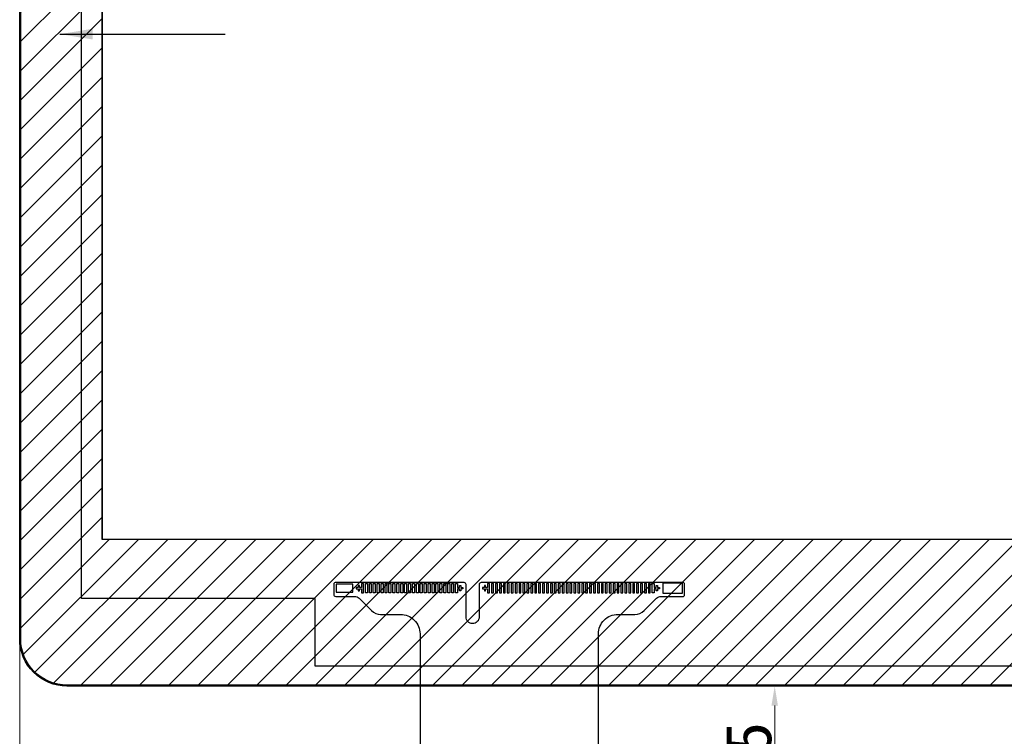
# Model space of a CAD drawing. Header units: millimetres. Extents: x 1213 to 2428, y 1034 to 1891.
# Tile 7 of 14: x 1291 to 1441, y 1410 to 1520. Entities that reach past the tile are written whole.
import ezdxf

# ---------------------------------------------------------------- set-up
doc = ezdxf.new("R2010")
doc.units = ezdxf.units.MM
doc.styles.add('ROMANS', font='romans.shx', dxfattribs={"width": 0.8, "bigfont": 'hztxt.shx'})
doc.styles.add('宋体', font='txt')
doc.dimstyles.new('ISO-25$0', dxfattribs={"dimtxt": 7, "dimasz": 3, "dimexe": 0.8, "dimexo": 0.8, "dimgap": 0.2, "dimtad": 1, "dimzin": 1, "dimdsep": 46, "dimtxsty": '宋体', "dimcen": 3, "dimclrd": 256, "dimclre": 256, "dimadec": 0, "dimazin": 0, "dimtfac": 1, "dimtofl": 0, "dimtmove": 0, "dimatfit": 3, "dimfxl": 0.8, "dimtolj": 1, "dimlwd": 0, "dimlwe": 0, "dimarcsym": 0})
doc.dimstyles.new('YTG', dxfattribs={"dimscale": 2, "dimtxt": 5, "dimasz": 2.5, "dimexe": 2, "dimexo": 0.625, "dimtad": 1, "dimzin": 1, "dimdsep": 46, "dimtxsty": 'ROMANS', "dimcen": 2.5, "dimadec": 0, "dimazin": 0, "dimtfac": 1, "dimtmove": 0, "dimatfit": 3, "dimfxl": 1, "dimtolj": 1, "dimtzin": 0, "dimarcsym": 0})

# ---------------------------------------------------------------- blocks, each defined once
blk = doc.blocks.new('1')
for points in [[(1781.17, 1522.31), (1781.17, 1532.68), (1745.4, 1532.68), (1745.4, 1738.46), (2096.06, 1738.46), (2096.06, 1532.68), (2061.48, 1532.68), (2061.48, 1522.31)], [(1748.65, 1735.21), (2092.77, 1735.21), (2092.77, 1541.74), (1748.65, 1541.74)]]:
    blk.add_lwpolyline(points, close=True)
blk = doc.blocks.new('*D38')
at = {"lineweight": 0, "transparency": 16777216}
for p, q in [((895.18, 831.31), (895.18, 789.76)), ((952.01, 770.37), (952.01, 791.36)), ((949.01, 790.56), (898.18, 790.56))]:
    blk.add_line(p, q, dxfattribs=at)
at = {"transparency": 16777216}
for points in [[(898.18, 791.06), (898.18, 790.06), (895.18, 790.56)], [(949.01, 791.06), (949.01, 790.06), (952.01, 790.56)]]:
    blk.add_solid(points, dxfattribs=at)
at = {"layer": 'Defpoints', "color": 0, "transparency": 16777216}
for p in [(895.18, 832.11), (895.18, 790.56), (952.01, 769.57)]:
    blk.add_point(p, dxfattribs=at)
at = {"transparency": 16777216, "insert": (923.6, 794.54), "char_height": 7, "attachment_point": 5, "style": '宋体'}
blk.add_mtext('\\A1;56.83±0.5', dxfattribs=at)
blk = doc.blocks.new('*D39')
at = {"lineweight": 0, "transparency": 16777216}
for p, q in [((987.01, 824.87), (1011.55, 824.87)), ((1010.75, 769.25), (1010.75, 821.87)), ((987.01, 766.25), (1011.55, 766.25))]:
    blk.add_line(p, q, dxfattribs=at)
at = {"transparency": 16777216}
for points in [[(1010.25, 821.87), (1011.25, 821.87), (1010.75, 824.87)], [(1010.25, 769.25), (1011.25, 769.25), (1010.75, 766.25)]]:
    blk.add_solid(points, dxfattribs=at)
at = {"layer": 'Defpoints', "color": 0, "transparency": 16777216}
for p in [(986.21, 824.87), (1010.75, 824.87), (986.21, 766.25)]:
    blk.add_point(p, dxfattribs=at)
at = {"transparency": 16777216, "insert": (1006.78, 795.56), "char_height": 7, "attachment_point": 5, "rotation": 90, "style": '宋体'}
blk.add_mtext('\\A1;58.61±0.5', dxfattribs=at)
blk = doc.blocks.new('2')
h = blk.add_hatch()
h.set_pattern_fill('ANSI31', color=0)
h.set_pattern_definition([(45, (-340.7798, -694.407), (-2.245064, 2.245064), [])])
h.paths.add_polyline_path([(1264.681, 1046.229, 0.4142136), (1257.441, 1053.469), (902.421, 1053.469, 0.4142136), (895.181, 1046.229), (895.181, 832.109, 0.4142136), (902.421, 824.869), (1257.441, 824.869, 0.4142136), (1264.681, 832.109)])
h.paths.add_polyline_path([(1252.046, 847.299), (907.816, 847.299), (907.816, 1040.839), (1252.046, 1040.839)], flags=16)
at = {"color": 0, "linetype": 'Continuous'}
blk.add_lwpolyline([(902.421, 1053.469), (1257.441, 1053.469, -0.4142136), (1264.681, 1046.229), (1264.681, 832.109, -0.4142136), (1257.441, 824.869), (902.421, 824.869, -0.4142136), (895.181, 832.109), (895.181, 1046.229, -0.4142136)], format="xyb", close=True, dxfattribs=at)
blk.add_lwpolyline([(1252.441, 819.019, -0.4142136), (1251.441, 820.019), (1251.441, 824.019, 0.4142136), (1250.441, 825.019), (902.421, 825.019, -0.4142136), (895.331, 832.109), (895.331, 1046.229, -0.4142136), (902.421, 1053.319), (1257.441, 1053.319, -0.4142136), (1264.531, 1046.229), (1264.531, 832.109, -0.3783649), (1258.318, 825.073, 0.3783649), (1257.441, 824.081), (1257.441, 820.019, -0.4142136), (1256.441, 819.019), (1252.441, 819.019)], format="xyb", dxfattribs=at)
blk.add_lwpolyline([(907.816, 1040.839), (1252.046, 1040.839), (1252.046, 847.299), (907.816, 847.299)], close=True, dxfattribs=at)
at = {"color": 0}
blk.add_lwpolyline([(983.76, 779.691), (983.76, 832.852, -0.4142136), (986.76, 835.852), (989.367, 835.852, 0.1976223), (990.774, 836.43), (992.674, 838.312, -0.1976223), (993.378, 838.602), (996.769, 838.602, 0.4142136), (996.969, 838.802), (996.969, 840.502, 0.4142136), (996.769, 840.702), (965.81, 840.702, 0.4142136), (965.51, 840.402), (965.51, 835.437, -0.4142136), (964.51, 834.437), (964.51, 834.437, -0.4142136), (963.51, 835.437), (963.51, 840.402, 0.4142136), (963.21, 840.702), (943.45, 840.702, 0.4142136), (943.25, 840.502), (943.25, 838.902, 0.4142136), (943.55, 838.602), (946.439, 838.602, -0.1986079), (947.145, 838.31), (949.023, 836.436, 0.1986079), (950.436, 835.852), (953.46, 835.852, -0.4142136), (956.46, 832.852), (956.46, 779.915, -0.1608574)], format="xyb", dxfattribs=at)
for points in [[(946.2, 840.452), (943.6, 840.452), (943.6, 839.252), (946.2, 839.252)], [(943.6, 840.452), (943.6, 839.252), (946.2, 839.252), (946.2, 840.452)], [(948.105, 840.552), (948.405, 840.552), (948.405, 839.152), (948.105, 839.152)], [(948.705, 840.552), (949.005, 840.552), (949.005, 839.152), (948.705, 839.152)], [(949.305, 840.552), (949.605, 840.552), (949.605, 839.152), (949.305, 839.152)], [(949.905, 840.552), (950.205, 840.552), (950.205, 839.152), (949.905, 839.152)], [(950.505, 840.552), (950.805, 840.552), (950.805, 839.152), (950.505, 839.152)], [(951.105, 840.552), (951.405, 840.552), (951.405, 839.152), (951.105, 839.152)], [(951.705, 840.552), (952.005, 840.552), (952.005, 839.152), (951.705, 839.152)], [(952.305, 840.552), (952.605, 840.552), (952.605, 839.152), (952.305, 839.152)], [(952.905, 840.552), (953.205, 840.552), (953.205, 839.152), (952.905, 839.152)], [(953.505, 840.552), (953.805, 840.552), (953.805, 839.152), (953.505, 839.152)], [(954.105, 840.552), (954.405, 840.552), (954.405, 839.152), (954.105, 839.152)], [(954.705, 840.552), (955.005, 840.552), (955.005, 839.152), (954.705, 839.152)], [(955.305, 840.552), (955.605, 840.552), (955.605, 839.152), (955.305, 839.152)], [(955.905, 840.552), (956.205, 840.552), (956.205, 839.152), (955.905, 839.152)], [(956.505, 840.552), (956.805, 840.552), (956.805, 839.152), (956.505, 839.152)], [(957.105, 840.552), (957.405, 840.552), (957.405, 839.152), (957.105, 839.152)], [(957.705, 840.552), (958.005, 840.552), (958.005, 839.152), (957.705, 839.152)], [(958.305, 840.552), (958.605, 840.552), (958.605, 839.152), (958.305, 839.152)], [(958.905, 840.552), (959.205, 840.552), (959.205, 839.152), (958.905, 839.152)], [(959.505, 840.552), (959.805, 840.552), (959.805, 839.152), (959.505, 839.152)], [(960.105, 840.552), (960.405, 840.552), (960.405, 839.152), (960.105, 839.152)], [(960.705, 840.552), (961.005, 840.552), (961.005, 839.152), (960.705, 839.152)], [(961.305, 840.552), (961.605, 840.552), (961.605, 839.152), (961.305, 839.152)], [(967.714, 840.552), (967.414, 840.552), (967.414, 839.152), (967.714, 839.152)], [(968.314, 840.552), (968.014, 840.552), (968.014, 839.152), (968.314, 839.152)], [(968.914, 840.552), (968.614, 840.552), (968.614, 839.152), (968.914, 839.152)], [(969.514, 840.552), (969.214, 840.552), (969.214, 839.152), (969.514, 839.152)], [(970.114, 840.552), (969.814, 840.552), (969.814, 839.152), (970.114, 839.152)], [(970.714, 840.552), (970.414, 840.552), (970.414, 839.152), (970.714, 839.152)], [(971.314, 840.552), (971.014, 840.552), (971.014, 839.152), (971.314, 839.152)], [(971.914, 840.552), (971.614, 840.552), (971.614, 839.152), (971.914, 839.152)], [(972.514, 840.552), (972.214, 840.552), (972.214, 839.152), (972.514, 839.152)], [(973.114, 840.552), (972.814, 840.552), (972.814, 839.152), (973.114, 839.152)], [(973.714, 840.552), (973.414, 840.552), (973.414, 839.152), (973.714, 839.152)], [(974.314, 840.552), (974.014, 840.552), (974.014, 839.152), (974.314, 839.152)], [(974.914, 840.552), (974.614, 840.552), (974.614, 839.152), (974.914, 839.152)], [(975.514, 840.552), (975.214, 840.552), (975.214, 839.152), (975.514, 839.152)], [(976.114, 840.552), (975.814, 840.552), (975.814, 839.152), (976.114, 839.152)], [(976.714, 840.552), (976.414, 840.552), (976.414, 839.152), (976.714, 839.152)], [(977.314, 840.552), (977.014, 840.552), (977.014, 839.152), (977.314, 839.152)], [(977.914, 840.552), (977.614, 840.552), (977.614, 839.152), (977.914, 839.152)], [(978.514, 840.552), (978.214, 840.552), (978.214, 839.152), (978.514, 839.152)], [(979.114, 840.552), (978.814, 840.552), (978.814, 839.152), (979.114, 839.152)], [(979.714, 840.552), (979.414, 840.552), (979.414, 839.152), (979.714, 839.152)], [(980.314, 840.552), (980.014, 840.552), (980.014, 839.152), (980.314, 839.152)], [(980.914, 840.552), (980.614, 840.552), (980.614, 839.152), (980.914, 839.152)], [(981.514, 840.552), (981.214, 840.552), (981.214, 839.152), (981.514, 839.152)], [(982.114, 840.552), (981.814, 840.552), (981.814, 839.152), (982.114, 839.152)], [(982.714, 840.552), (982.414, 840.552), (982.414, 839.152), (982.714, 839.152)], [(983.314, 840.552), (983.014, 840.552), (983.014, 839.152), (983.314, 839.152)], [(983.914, 840.552), (983.614, 840.552), (983.614, 839.152), (983.914, 839.152)], [(984.514, 840.552), (984.214, 840.552), (984.214, 839.152), (984.514, 839.152)], [(985.114, 840.552), (984.814, 840.552), (984.814, 839.152), (985.114, 839.152)], [(985.714, 840.552), (985.414, 840.552), (985.414, 839.152), (985.714, 839.152)], [(986.314, 840.552), (986.014, 840.552), (986.014, 839.152), (986.314, 839.152)], [(986.914, 840.552), (986.614, 840.552), (986.614, 839.152), (986.914, 839.152)], [(987.514, 840.552), (987.214, 840.552), (987.214, 839.152), (987.514, 839.152)], [(988.114, 840.552), (987.814, 840.552), (987.814, 839.152), (988.114, 839.152)], [(988.714, 840.552), (988.414, 840.552), (988.414, 839.152), (988.714, 839.152)], [(989.314, 840.552), (989.014, 840.552), (989.014, 839.152), (989.314, 839.152)], [(989.914, 840.552), (989.614, 840.552), (989.614, 839.152), (989.914, 839.152)], [(990.514, 840.552), (990.214, 840.552), (990.214, 839.152), (990.514, 839.152)], [(991.114, 840.552), (990.814, 840.552), (990.814, 839.152), (991.114, 839.152)], [(991.714, 840.552), (991.414, 840.552), (991.414, 839.152), (991.714, 839.152)], [(996.619, 840.602), (993.619, 840.602), (993.619, 839.102), (996.619, 839.102)], [(993.619, 840.602), (993.619, 839.102), (996.619, 839.102), (996.619, 840.602)]]:
    blk.add_lwpolyline(points, close=True, dxfattribs=at)
for points in [[(947.505, 839.758), (947.505, 839.152), (947.805, 839.152), (947.805, 840.552), (947.505, 840.552), (947.505, 839.945), (947.196, 839.945), (947.196, 840.254), (947.009, 840.254), (947.009, 839.945), (946.7, 839.945), (946.7, 839.758), (947.009, 839.758), (947.009, 839.449), (947.196, 839.449), (947.196, 839.758), (947.505, 839.758)], [(962.205, 839.758), (962.205, 839.152), (961.905, 839.152), (961.905, 840.552), (962.205, 840.552), (962.205, 839.945), (962.514, 839.945), (962.514, 840.254), (962.701, 840.254), (962.701, 839.945), (963.01, 839.945), (963.01, 839.758), (962.701, 839.758), (962.701, 839.449), (962.514, 839.449), (962.514, 839.758), (962.205, 839.758)], [(966.814, 839.758), (966.814, 839.152), (967.114, 839.152), (967.114, 840.552), (966.814, 840.552), (966.814, 839.945), (966.506, 839.945), (966.506, 840.254), (966.318, 840.254), (966.318, 839.945), (966.01, 839.945), (966.01, 839.758), (966.318, 839.758), (966.318, 839.449), (966.506, 839.449), (966.506, 839.758), (966.814, 839.758)], [(992.314, 839.758), (992.314, 839.152), (992.014, 839.152), (992.014, 840.552), (992.314, 840.552), (992.314, 839.945), (992.623, 839.945), (992.623, 840.254), (992.81, 840.254), (992.81, 839.945), (993.119, 839.945), (993.119, 839.758), (992.81, 839.758), (992.81, 839.449), (992.623, 839.449), (992.623, 839.758), (992.314, 839.758)]]:
    blk.add_lwpolyline(points, dxfattribs=at)
blk.add_blockref('1', (-840.78, -694.407), dxfattribs=at)
dim = blk.add_linear_dim(base=(895.181, 790.565), p1=(952.011, 769.574), p2=(895.181, 832.109), dimstyle='ISO-25$0', override={"dimgap": 0.2, "dimclrd": 256, "dimclre": 256, "dimclrt": 256, "dimtol": 1, "dimlim": 0, "dimtp": 0.5, "dimtm": 0.5}, dxfattribs=at)
dim.commit()
dim.dimension.update_dxf_attribs({"geometry": '*D38', "text_midpoint": (923.596, 790.565), "dimtype": 128})
dim = blk.add_linear_dim(base=(1010.751, 824.8686), p1=(986.2113, 766.2541), p2=(986.2113, 824.8686), angle=90, dimstyle='ISO-25$0', override={"dimgap": 0.2, "dimclrd": 256, "dimclre": 256, "dimclrt": 256, "dimtol": 1, "dimlim": 0, "dimtp": 0.5, "dimtm": 0.5}, dxfattribs=at)
dim.commit()
dim.dimension.update_dxf_attribs({"geometry": '*D39', "text_midpoint": (1010.751, 795.5613), "dimtype": 128})
blk.add_leader([(901.345, 924.686), (926.652, 924.686)], dimstyle='YTG', override={"dimgap": 0.625, "dimtad": 0}, dxfattribs=at)

msp = doc.modelspace()

# ---------------------------------------------------------------- block references
msp.add_blockref('2', (395.41, 592.76))

doc.saveas('drawing.dxf')
